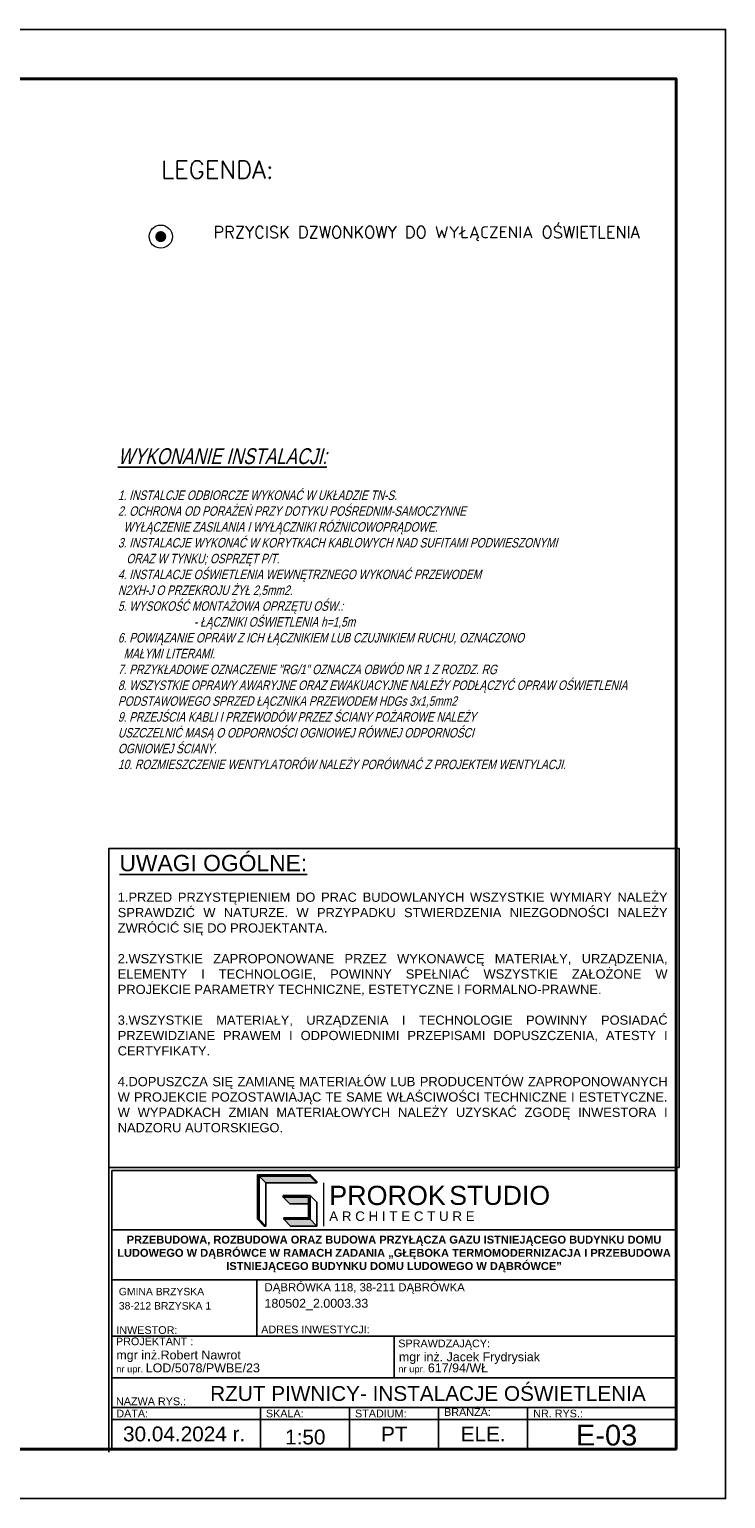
# Model space of a CAD drawing. Header units: millimetres. Extents: x 22250 to 51280, y -5012 to 7692.
# Tile 105 of 183: x 39345 to 40048, y 4722 to 6207. Entities that reach past the tile are written whole.
import ezdxf

# ---------------------------------------------------------------- set-up
doc = ezdxf.new("R2010")
doc.units = ezdxf.units.MM
for name, color, linetype in [('-RAMKI', 250, 'Continuous'), ('E_Wlaczniki', 3, 'Continuous'), ('el - r opisy', 100, 'Continuous')]:
    doc.layers.add(name, color=color, linetype=linetype)
doc.layers.add('ELL - Opis ELE', color=1, linetype='Continuous', lineweight=25)
doc.styles.add('CGothic', font='GOTHIC.TTF')
doc.styles.add('GEOS_018', font='GEOS_018.SHX', dxfattribs={"width": 0.8, "oblique": 14.99994, "height": 15})
doc.styles.add('romans', font='romans.shx')
doc.styles.get("Standard").update_dxf_attribs({"font": 'arial.ttf'})
doc.styles.add('wymiar100', font='romans.shx', dxfattribs={"width": 0.8, "height": 12})

# ---------------------------------------------------------------- blocks, each defined once
blk = doc.blocks.new('*U566')
for p, q in [((-1, 5.26), (-1, 1)), ((-1, 3), (-1, 4))]:
    blk.add_line(p, q)
blk.add_lwpolyline([(-42, 0), (0, 0), (0, 29.7), (-42, 29.7)], close=True)
at = {"lineweight": 40}
blk.add_lwpolyline([(-39, 1), (-1, 1), (-1, 28.7), (-39, 28.7)], close=True, dxfattribs=at)
blk = doc.blocks.new('LOGO_PROROK')
h = blk.add_hatch(color=256)
h.dxf.hatch_style = 1
h.paths.add_polyline_path([(302, 572), (302, 588), (35, 588), (35, 121), (52, 121), (52, 572)])
h = blk.add_hatch(color=117)
h.dxf.hatch_style = 1
h.paths.add_polyline_path([(52, 572), (122, 502), (388, 502), (318, 572)])
h = blk.add_hatch(color=256)
h.dxf.hatch_style = 1
h.paths.add_polyline_path([(302, 588), (302, 572), (318, 572), (585, 572), (585, 588)])
h.paths.add_polyline_path([(585, 121), (585, 369), (302, 369), (302, 352), (568, 352), (568, 137), (310, 137), (310, 121)])
h = blk.add_hatch(color=117)
h.dxf.hatch_style = 1
h.paths.add_polyline_path([(318, 572), (388, 502), (655, 502), (585, 572)])
h = blk.add_hatch(color=256)
h.dxf.hatch_style = 1
h.paths.add_polyline_path([(585, 588), (585, 572), (655, 502), (655, 518)])
h = blk.add_hatch(color=117)
h.dxf.hatch_style = 1
h.paths.add_polyline_path([(568, 352), (302, 352), (372, 282), (568, 282)])
h = blk.add_hatch(color=117)
h.dxf.hatch_style = 1
h.paths.add_polyline_path([(52, 121), (35, 121), (105, 51), (122, 51)])
h = blk.add_hatch(color=117)
h.dxf.hatch_style = 1
h.paths.add_polyline_path([(655, 51), (585, 121), (310, 121), (380, 51)])
for p, q in [((52, 572), (122, 502)), ((122, 502), (388, 502)), ((122, 502), (122, 51)), ((302, 572), (302, 588)), ((388, 502), (655, 502)), ((585, 588), (655, 518)), ((585, 572), (655, 502)), ((655, 502), (655, 518)), ((302, 369), (302, 352)), ((459, 369), (302, 369)), ((302, 352), (372, 282)), ((459, 352), (302, 352)), ((585, 369), (655, 299)), ((372, 282), (568, 282)), ((655, 51), (655, 299)), ((35, 121), (105, 51)), ((52, 121), (122, 51)), ((122, 51), (105, 51)), ((310, 121), (380, 51)), ((380, 51), (655, 51)), ((585, 121), (655, 51))]:
    blk.add_line(p, q)
at = {"lineweight": 20}
blk.add_line((724, 502), (724, 51), dxfattribs=at)
for points in [[(318, 572), (302, 572), (302, 572), (52, 572), (52, 121), (35, 121), (35, 588), (585, 588), (585, 572), (318, 572)], [(568, 352), (459, 352), (459, 369), (585, 369), (585, 121), (310, 121), (310, 137), (568, 137)]]:
    blk.add_lwpolyline(points, close=True)
at = {"insert": (784, 472), "char_height": 201.4, "attachment_point": 1}
blk.add_mtext_dynamic_manual_height_columns('PROROK', width=3506.2, gutter_width=10.9, heights=[0], dxfattribs=at)
at = {"color": 117, "insert": (2039, 472), "char_height": 200, "attachment_point": 1}
blk.add_mtext_dynamic_manual_height_columns('STUDIO', width=3506.2, gutter_width=10.9, heights=[0], dxfattribs=at)
at = {"lineweight": 20, "insert": (784, 204), "char_height": 100, "attachment_point": 1}
blk.add_mtext_dynamic_manual_height_columns('A R C H I T E C T U R E', width=3506.2, gutter_width=10.9, heights=[0], dxfattribs=at)
blk = doc.blocks.new('RAMKA1')
for p, q in [((598.49, 580.51), (693.49, 580.51)), ((598.49, 572.05), (693.49, 572.05)), ((622.87, 562.55), (622.87, 572.05)), ((598.49, 562.55), (693.49, 562.55)), ((645.99, 562.55), (645.99, 555.55)), ((598.49, 555.55), (693.49, 555.55)), ((598.49, 550.55), (693.49, 550.55)), ((623.49, 550.55), (623.49, 543.55)), ((638.49, 550.55), (638.49, 543.55)), ((653.49, 550.55), (653.49, 543.55)), ((668.49, 550.55), (668.49, 543.55)), ((598.49, 548.55), (693.49, 548.55))]:
    blk.add_line(p, q)
for points in [[(597.99, 591.01), (693.99, 591.01), (693.99, 644.74), (597.99, 644.74)], [(598.49, 543.55), (598.49, 590.51), (693.49, 590.51), (693.49, 543.55)]]:
    blk.add_lwpolyline(points, close=True)
blk.add_lwpolyline([(597.99, 543.05), (597.99, 591.01), (693.99, 591.01)])
at = {"xscale": 0.01609849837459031, "yscale": 0.01609849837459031, "zscale": 0.01609849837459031}
blk.add_blockref('LOGO_PROROK', (622.46, 580.31), dxfattribs=at)
at = {"layer": '-RAMKI', "attachment_point": 1}
for s, insert, char_height, width, style in [('{\\fArial|b0|i0|c0|p34;\\LUWAGI OGÓLNE:}', (599.76, 643.65), 2.7519, 86.4064, 'CGothic'), ('\\pxqj;{\\fArial|b0|i0|c238|p34;\\W1;1.PRZED PRZYSTĘPIENIEM DO PRAC BUDOWLANYCH WSZYSTKIE WYMIARY NALEŻY SPRAWDZIĆ W NATURZE. W PRZYPADKU STWIERDZENIA NIEZGODNOŚCI NALEŻY ZWRÓCIĆ SIĘ DO PROJEKTANTA.\\P\\P2.WSZYSTKIE ZAPROPONOWANE PRZEZ WYKONAWCĘ MATERIAŁY, URZĄDZENIA, ELEMENTY I TECHNOLOGIE, POWINNY SPEŁNIAĆ WSZYSTKIE ZAŁOŻONE W PROJEKCIE PARAMETRY TECHNICZNE, ESTETYCZNE I FORMALNO-PRAWNE.\\P\\P3.WSZYSTKIE MATERIAŁY, URZĄDZENIA I TECHNOLOGIE POWINNY POSIADAĆ PRZEWIDZIANE PRAWEM I ODPOWIEDNIMI PRZEPISAMI DOPUSZCZENIA, ATESTY I CERTYFIKATY.\\P\\P4.DOPUSZCZA SIĘ ZAMIANĘ MATERIAŁÓW LUB PRODUCENTÓW ZAPROPONOWANYCH W PROJEKCIE POZOSTAWIAJĄC TE SAME WŁAŚCIWOŚCI TECHNICZNE I ESTETYCZNE. W WYPADKACH ZMIAN MATERIAŁOWYCH NALEŻY UZYSKAĆ ZGODĘ INWESTORA I NADZORU AUTORSKIEGO.}', (599.47, 637.3), 1.55283, 92.3017, 'romans')]:
    blk.add_mtext(s, dxfattribs=dict(at, insert=insert, char_height=char_height, width=width, style=style))
for s, width, heights, insert, char_height, attachment_point in [('\\pxsm1;{\\fArial|b1|i0|c238|p34;PRZEBUDOWA, ROZBUDOWA ORAZ BUDOWA PRZYŁĄCZA GAZU ISTNIEJĄCEGO BUDYNKU DOMU LUDOWEGO W DĄBRÓWCE W RAMACH ZADANIA „GŁĘBOKA TERMOMODERNIZACJA I PRZEBUDOWA ISTNIEJĄCEGO BUDYNKU DOMU LUDOWEGO W DĄBRÓWCE”}', 95, [24.29], (645.99, 579.5), 1.33333, 2), ('\\pxa0.25,sm1.15;{\\H0.91667x;DĄBRÓWKA 118, 38-211 DĄBRÓWKA}\\P\\pa0,s*;180502_2.0003.33', 68.3598, [0], (624.18, 571.5), 1.5, 1), ('\\pxa0.25,sm1.15;{\\H0.83333x;GMINA BRZYSKA\\P\\pa0,s*;38-212 BRZYSKA 1}', 46.9954, [0], (599.66, 570.71), 1.5, 1), ('ADRES INWESTYCJI:', 28.4215, [0], (623.63, 564.36), 1.3, 1), ('PROJEKTANT :', 28.4215, [0], (599.17, 562.35), 1.3, 1), ('INWESTOR:', 28.4215, [0], (599.23, 564.25), 1.3, 1), ('SPRAWDZAJĄCY:', 28.4215, [0], (646.71, 562), 1.3, 1), ('mgr inż.Robert Nawrot', 32.615, [0], (599.24, 560.16), 1.5, 1), ('mgr inż. Jacek Frydrysiak', 28.4215, [0], (646.81, 559.85), 1.5, 1), ('\\pxa0.58333,sm1.15;{\\H0.75x;nr upr. }LOD/5078/PWBE/23', 47.9358, [0], (599.21, 557.98), 1.5, 1), ('\\pxa0.58333,sm1.15;{\\H0.75x;nr upr. }617/94/WŁ', 47.9358, [0], (646.71, 557.98), 1.5, 1), ('NAZWA RYS.:', 28.4215, [0], (599.18, 552.25), 1.3, 1), ('DATA:', 28.4215, [0], (599.23, 550.2), 1.3, 1), ('SKALA:', 28.4215, [0], (624.42, 550.2), 1.3, 1), ('STADIUM:', 28.4215, [0], (639.42, 550.2), 1.3, 1), ('BRANŻA:', 28.4215, [0], (654.42, 550.44), 1.3, 1), ('NR. RYS.:', 28.4215, [0], (669.42, 550.2), 1.3, 1), ('30.04.2024 r.', 28.4215, [0], (610.65, 546.09), 2.5, 5), ('PT', 28.4215, [0], (646.04, 546.09), 2.5, 5), ('\\pxqc;ELE.', 15, [5], (661, 546.1), 2.5, 5)]:
    blk.add_mtext_dynamic_manual_height_columns(s, width=width, gutter_width=12.5, heights=heights, dxfattribs=dict(insert=insert, char_height=char_height, attachment_point=attachment_point))

msp = doc.modelspace()

# ---------------------------------------------------------------- hatches: boundary and pattern name
at = {"layer": 'E_Wlaczniki', "linetype": 'ByBlock', "lineweight": 30}
msp.add_hatch(color=3, dxfattribs=at).paths.add_polyline_path([(39483.4, 5997.4, 1), (39472.2, 5997.4, 1)])

# ---------------------------------------------------------------- linework, layer by layer
at = {"layer": 'E_Wlaczniki', "color": 3, "linetype": 'ByBlock', "lineweight": 9, "ltscale": 0.5}
msp.add_circle((39477.8, 5997.4), 11.7, dxfattribs=at)

# ---------------------------------------------------------------- block references
for name, p, xscale, yscale, zscale in [('*U566', (40048.4, 4721.9), 50, 50, 50), ('RAMKA1', (35837.5, 1510.6), 6, 6, 6)]:
    msp.add_blockref(name, p, dxfattribs=dict(xscale=xscale, yscale=yscale, zscale=zscale))

# ---------------------------------------------------------------- texts
at = {"attachment_point": 5}
for s, width, heights, insert, char_height in [('\\pxqc;RZUT PIWNICY- INSTALACJE OŚWIETLENIA', 570, [7], (39747.7, 4828), 15), ('E-03', 170.529, [0], (39928.2, 4785.9), 21), ('1:50', 170.529, [0], (39623.8, 4784), 15)]:
    msp.add_mtext_dynamic_manual_height_columns(s, width=width, gutter_width=75, heights=heights, dxfattribs=dict(at, insert=insert, char_height=char_height))
at = {"layer": 'el - r opisy', "color": 1, "ltscale": 15, "attachment_point": 1, "style": 'wymiar100'}
for s, insert, char_height, width in [('{\\W1;\\C7;LEGENDA:}', (39478.3, 6074.1), 18, 231.723), ('{\\W1;\\C7;PRZYCISK DZWONKOWY DO WYŁĄCZENIA OŚWIETLENIA}', (39531, 6007.8), 12, 437.003)]:
    msp.add_mtext(s, dxfattribs=dict(at, insert=insert, char_height=char_height, width=width))
at = {"layer": 'ELL - Opis ELE', "color": 7, "insert": (39434.5, 5783.5), "char_height": 9.6, "width": 528.619, "attachment_point": 1, "style": 'GEOS_018'}
msp.add_mtext('{\\L\\Q15;\\H1.667x;WYKONANIE INSTALACJI:\\P\\H0.6x;\\P\\l1. INSTALCJE ODBIORCZE WYKONAĆ W UKŁADZIE TN-S.\\P2. OCHRONA OD PORAŻEŃ PRZY DOTYKU POŚREDNIM-SAMOCZYNNE\\P  WYŁĄCZENIE ZASILANIA I WYŁĄCZNIKI RÓŻNICOWOPRĄDOWE.\\P3. \\H0.9998x;INSTALACJE WYKONAĆ W KORYTKACH KABLOWYCH NAD SUFITAMI PODWIESZONYMI\\P   ORAZ W TYNKU; OSPRZĘT P/T.\\P4. INSTALACJE OŚWIETLENIA WEWNĘTRZNEGO WYKONAĆ PRZEWODEM\\PN2XH-J O PRZEKROJU ŻYŁ 2,5mm2.\\P5. WYSOKOŚĆ MONTAŻOWA OPRZĘTU OŚW.:\\P^I^I- ŁĄCZNIKI OŚWIETLENIA h=1,5m\\P6. POWIĄZANIE OPRAW Z ICH ŁĄCZNIKIEM LUB CZUJNIKIEM RUCHU, OZNACZONO\\P  MAŁYMI LITERAMI.\\P7. PRZYKŁADOWE OZNACZENIE "RG/1" OZNACZA OBWÓD NR 1 Z ROZDZ. RG \\P8. WSZYSTKIE OPRAWY AWARYJNE ORAZ EWAKUACYJNE NALEŻY PODŁĄCZYĆ OPRAW OŚWIETLENIA PODSTAWOWEGO SPRZED ŁĄCZNIKA PRZEWODEM HDGs 3x1,5mm2\\P9. PRZEJŚCIA KABLI I PRZEWODÓW PRZEZ ŚCIANY POŻAROWE NALEŻY \\PUSZCZELNIĆ MASĄ O ODPORNOŚCI OGNIOWEJ RÓWNEJ ODPORNOŚCI\\POGNIOWEJ ŚCIANY.\\P10. ROZMIESZCZENIE WENTYLATORÓW NALEŻY PORÓWNAĆ Z PROJEKTEM WENTYLACJI.}', dxfattribs=at)

doc.saveas('drawing.dxf')
